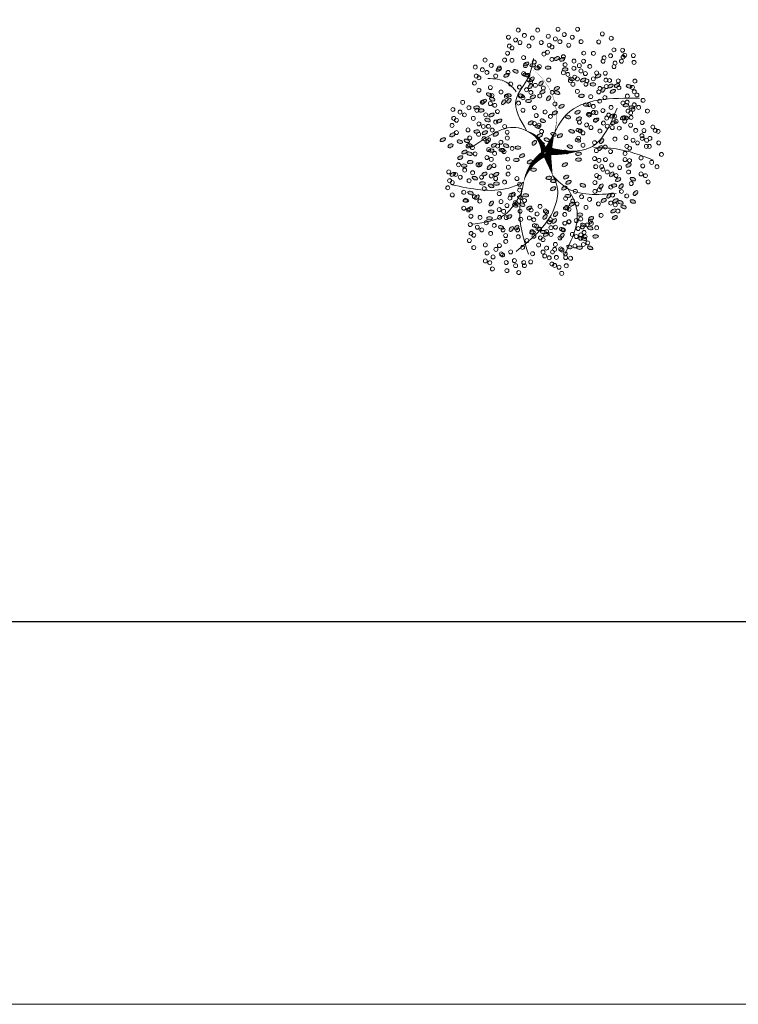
# Model space of a CAD drawing. Header units: millimetres. Extents: x 2197 to 2788, y 425 to 589.
# Tile 43 of 50: x 2710 to 2725, y 432 to 452. Entities that reach past the tile are written whole.
import ezdxf

# ---------------------------------------------------------------- set-up
doc = ezdxf.new("R2010")
doc.units = ezdxf.units.MM
doc.layers.add('01 - Vegetación', color=3, linetype='Continuous', lineweight=0)
doc.layers.add('P1-HACHURA', color=1, linetype='Continuous', lineweight=5)
doc.layers.add('Cotas', color=3, linetype='Continuous')

# ---------------------------------------------------------------- blocks, each defined once
blk = doc.blocks.new('17')
at = {"layer": '01 - Vegetación'}
for points in [[(4495.84, 1680.23, 1.33, 0.0221, 0.199177), (4489.97, 1684.48, 0.0221, 0.0221, 1.224983)], [(4496.02, 1680.23, 1.33, 0.0221, 0.286986), (4500.47, 1683.82, 0.0221, 0.0221, -1.494927)], [(4497.07, 1679.43, 0.133, 0.0221, 0.381476), (4512.91, 1682.47, 0.0221, 0.0221, -1.841687)], [(4496.02, 1679.76, 1.77, 0.0221, 0), (4491.39, 1678.53, 0.0221, 0.0221, 0)], [(4496.02, 1679.66, 1.77, 0.0221, 0), (4500.28, 1678.15, 0.0221, 0.0221, 0)], [(4496.4, 1679.85, 1.77, 0.0221, 0.074947), (4496.4, 1672.95, 0.0221, 0.0221, 0.762797)]]:
    blk.add_lwpolyline(points, format="xyseb", dxfattribs=at)
for points in [[(4490, 1684.47), (4488.83, 1687.51), (4489.5, 1699.09)], [(4487.73, 1684.98), (4483.44, 1688.25), (4481.42, 1694.81)], [(4497.83, 1680.19), (4501.11, 1685.48), (4497.33, 1694.81)], [(4508.5, 1685.98), (4510.45, 1688), (4511.21, 1691.78)], [(4500.47, 1683.82), (4506.92, 1685.99), (4511.46, 1683.47), (4515.25, 1682.46)], [(4490, 1684.47), (4482.94, 1685.23), (4475.36, 1683.47)], [(4491.39, 1678.53), (4489.02, 1677.58), (4485.46, 1677.92), (4475.87, 1685.99)], [(4491.39, 1678.53), (4489, 1675.9), (4487.73, 1665.57)], [(4496.57, 1678.43), (4497.07, 1670.86), (4505.15, 1665.32)], [(4497.07, 1679.43), (4503.89, 1675.65), (4507.17, 1660.78)], [(4488.74, 1675.4), (4484.7, 1673.64), (4475.11, 1676.16)], [(4497.07, 1670.11), (4496.82, 1665.57), (4494.55, 1658.01)]]:
    blk.add_spline(points, degree=3, dxfattribs=at)
blk = doc.blocks.new('16')
at = {"layer": '01 - Vegetación'}
h = blk.add_hatch(color=40, dxfattribs=at)
h.set_gradient(color1=(255, 191, 0), color2=(223, 255, 127), rotation=180, centered=1, tint=1, name='INVSPHERICAL')
edge = h.paths.add_edge_path()
edge.add_ellipse((4538.847, 1678.642), major_axis=(-0.0033, 0.0777), ratio=0.578492, start_angle=0, end_angle=360, ccw=False)
edge = h.paths.add_edge_path()
edge.add_ellipse((4538.961, 1678.487), major_axis=(-0.0349, 0.0695), ratio=0.578492, start_angle=0, end_angle=360, ccw=False)
edge = h.paths.add_edge_path()
edge.add_ellipse((4538.69, 1678.926), major_axis=(-0.0594, 0.0503), ratio=0.578492, start_angle=0, end_angle=360, ccw=False)
edge = h.paths.add_edge_path()
edge.add_ellipse((4538.676, 1678.266), major_axis=(-0.0033, 0.0777), ratio=0.578492, start_angle=0, end_angle=360, ccw=False)
edge = h.paths.add_edge_path()
edge.add_ellipse((4541.23, 1679.281), major_axis=(0.0274, 0.0728), ratio=0.578492, start_angle=0, end_angle=360, ccw=False)
edge = h.paths.add_edge_path()
edge.add_ellipse((4540.829, 1679.36), major_axis=(-0.0349, 0.0695), ratio=0.578492, start_angle=0, end_angle=360, ccw=False)
edge = h.paths.add_edge_path()
edge.add_ellipse((4541.174, 1679.607), major_axis=(-0.0349, 0.0695), ratio=0.578492, start_angle=0, end_angle=360, ccw=False)
edge = h.paths.add_edge_path()
edge.add_ellipse((4541.072, 1679.421), major_axis=(0.0274, 0.0728), ratio=0.578492, start_angle=0, end_angle=360, ccw=False)
edge = h.paths.add_edge_path()
edge.add_ellipse((4540.113, 1679.632), major_axis=(-0.0349, 0.0695), ratio=0.578492, start_angle=0, end_angle=360, ccw=False)
edge = h.paths.add_edge_path()
edge.add_ellipse((4540.279, 1679.843), major_axis=(-0.0349, 0.0695), ratio=0.578492, start_angle=0, end_angle=360, ccw=False)
edge = h.paths.add_edge_path()
edge.add_ellipse((4540.165, 1679.999), major_axis=(-0.0033, 0.0777), ratio=0.578492, start_angle=0, end_angle=360, ccw=False)
edge = h.paths.add_edge_path()
edge.add_ellipse((4540.499, 1679.956), major_axis=(-0.0033, 0.0777), ratio=0.578492, start_angle=0, end_angle=360, ccw=False)
edge = h.paths.add_edge_path()
edge.add_ellipse((4540.629, 1679.513), major_axis=(-0.0594, 0.0503), ratio=0.578492, start_angle=0, end_angle=360, ccw=False)
edge = h.paths.add_edge_path()
edge.add_ellipse((4540.551, 1680.278), major_axis=(0.0274, 0.0728), ratio=0.578492, start_angle=0, end_angle=360, ccw=False)
edge = h.paths.add_edge_path()
edge.add_ellipse((4539.201, 1679.744), major_axis=(-0.0033, 0.0777), ratio=0.578492, start_angle=0, end_angle=360, ccw=False)
edge = h.paths.add_edge_path()
edge.add_ellipse((4539.14, 1679.893), major_axis=(0.0274, 0.0728), ratio=0.578492, start_angle=0, end_angle=360, ccw=False)
edge = h.paths.add_edge_path()
edge.add_ellipse((4539.208, 1680.126), major_axis=(-0.0033, 0.0777), ratio=0.578492, start_angle=0, end_angle=360, ccw=False)
edge = h.paths.add_edge_path()
edge.add_ellipse((4538.979, 1680.681), major_axis=(-0.0594, 0.0503), ratio=0.578492, start_angle=0, end_angle=360, ccw=False)
edge = h.paths.add_edge_path()
edge.add_ellipse((4538.577, 1680.728), major_axis=(-0.0033, 0.0777), ratio=0.578492, start_angle=0, end_angle=360, ccw=False)
edge = h.paths.add_edge_path()
edge.add_ellipse((4538.926, 1680.033), major_axis=(0.0274, 0.0728), ratio=0.578492, start_angle=0, end_angle=360, ccw=False)
edge = h.paths.add_edge_path()
edge.add_ellipse((4538.95, 1679.842), major_axis=(0.0274, 0.0728), ratio=0.578492, start_angle=0, end_angle=360, ccw=False)
edge = h.paths.add_edge_path()
edge.add_ellipse((4538.621, 1680.191), major_axis=(-0.0349, 0.0695), ratio=0.578492, start_angle=0, end_angle=360, ccw=False)
edge = h.paths.add_edge_path()
edge.add_ellipse((4538.328, 1680.411), major_axis=(0.0274, 0.0728), ratio=0.578492, start_angle=0, end_angle=360, ccw=False)
edge = h.paths.add_edge_path()
edge.add_ellipse((4538.283, 1680.138), major_axis=(-0.0594, 0.0503), ratio=0.578492, start_angle=0, end_angle=360, ccw=False)
edge = h.paths.add_edge_path()
edge.add_ellipse((4538.32, 1679.993), major_axis=(-0.0594, 0.0503), ratio=0.578492, start_angle=0, end_angle=360, ccw=False)
edge = h.paths.add_edge_path()
edge.add_ellipse((4538.755, 1680.687), major_axis=(-0.0033, 0.0777), ratio=0.578492, start_angle=0, end_angle=360, ccw=False)
edge = h.paths.add_edge_path()
edge.add_ellipse((4538.834, 1681.261), major_axis=(-0.0349, 0.0695), ratio=0.578492, start_angle=0, end_angle=360, ccw=False)
edge = h.paths.add_edge_path()
edge.add_ellipse((4539.054, 1681.374), major_axis=(-0.0033, 0.0777), ratio=0.578492, start_angle=0, end_angle=360, ccw=False)
edge = h.paths.add_edge_path()
edge.add_ellipse((4539.147, 1681.076), major_axis=(-0.0594, 0.0503), ratio=0.578492, start_angle=0, end_angle=360, ccw=False)
edge = h.paths.add_edge_path()
edge.add_ellipse((4539.52, 1680.541), major_axis=(-0.0033, 0.0777), ratio=0.578492, start_angle=0, end_angle=360, ccw=False)
edge = h.paths.add_edge_path()
edge.add_ellipse((4539.459, 1680.689), major_axis=(0.0274, 0.0728), ratio=0.578492, start_angle=0, end_angle=360, ccw=False)
edge = h.paths.add_edge_path()
edge.add_ellipse((4539.527, 1680.923), major_axis=(-0.0033, 0.0777), ratio=0.578492, start_angle=0, end_angle=360, ccw=False)
edge = h.paths.add_edge_path()
edge.add_ellipse((4539.265, 1681.244), major_axis=(0.0274, 0.0728), ratio=0.578492, start_angle=0, end_angle=360, ccw=False)
edge = h.paths.add_edge_path()
edge.add_ellipse((4539.188, 1677.478), major_axis=(-0.0594, 0.0503), ratio=0.578492, start_angle=0, end_angle=360, ccw=False)
edge = h.paths.add_edge_path()
edge.add_ellipse((4539.473, 1678.19), major_axis=(0.0274, 0.0728), ratio=0.578492, start_angle=0, end_angle=360, ccw=False)
edge = h.paths.add_edge_path()
edge.add_ellipse((4540.696, 1678.325), major_axis=(0.0274, 0.0728), ratio=0.578492, start_angle=0, end_angle=360, ccw=False)
edge = h.paths.add_edge_path()
edge.add_ellipse((4540.33, 1678.305), major_axis=(-0.0033, 0.0777), ratio=0.578492, start_angle=0, end_angle=360, ccw=False)
edge = h.paths.add_edge_path()
edge.add_ellipse((4540.174, 1678.307), major_axis=(-0.0033, 0.0777), ratio=0.578492, start_angle=0, end_angle=360, ccw=False)
edge = h.paths.add_edge_path()
edge.add_ellipse((4540.488, 1677.717), major_axis=(-0.0594, 0.0503), ratio=0.578492, start_angle=0, end_angle=360, ccw=False)
edge = h.paths.add_edge_path()
edge.add_ellipse((4540.676, 1677.675), major_axis=(-0.0594, 0.0503), ratio=0.578492, start_angle=0, end_angle=360, ccw=False)
edge = h.paths.add_edge_path()
edge.add_ellipse((4539.469, 1677.341), major_axis=(-0.0033, 0.0777), ratio=0.578492, start_angle=0, end_angle=360, ccw=False)
edge = h.paths.add_edge_path()
edge.add_ellipse((4539.773, 1677.406), major_axis=(-0.0594, 0.0503), ratio=0.578492, start_angle=0, end_angle=360, ccw=False)
edge = h.paths.add_edge_path()
edge.add_ellipse((4539.631, 1677.23), major_axis=(-0.0349, 0.0695), ratio=0.578492, start_angle=0, end_angle=360, ccw=False)
edge = h.paths.add_edge_path()
edge.add_ellipse((4539.445, 1677.695), major_axis=(-0.0594, 0.0503), ratio=0.578492, start_angle=0, end_angle=360, ccw=False)
edge = h.paths.add_edge_path()
edge.add_ellipse((4542.676, 1679.136), major_axis=(-0.0033, 0.0777), ratio=0.578492, start_angle=0, end_angle=360, ccw=False)
edge = h.paths.add_edge_path()
edge.add_ellipse((4542.661, 1679.428), major_axis=(-0.0033, 0.0777), ratio=0.578492, start_angle=0, end_angle=360, ccw=False)
edge = h.paths.add_edge_path()
edge.add_ellipse((4542.742, 1679.554), major_axis=(-0.0033, 0.0777), ratio=0.578492, start_angle=0, end_angle=360, ccw=False)
edge = h.paths.add_edge_path()
edge.add_ellipse((4542.776, 1679.728), major_axis=(-0.0349, 0.0695), ratio=0.578492, start_angle=0, end_angle=360, ccw=False)
edge = h.paths.add_edge_path()
edge.add_ellipse((4542.477, 1679.745), major_axis=(0.0274, 0.0728), ratio=0.578492, start_angle=0, end_angle=360, ccw=False)
edge = h.paths.add_edge_path()
edge.add_ellipse((4542.578, 1680.02), major_axis=(0.0274, 0.0728), ratio=0.578492, start_angle=0, end_angle=360, ccw=False)
edge = h.paths.add_edge_path()
edge.add_ellipse((4542.466, 1680.268), major_axis=(-0.0349, 0.0695), ratio=0.578492, start_angle=0, end_angle=360, ccw=False)
edge = h.paths.add_edge_path()
edge.add_ellipse((4542.632, 1680.479), major_axis=(-0.0349, 0.0695), ratio=0.578492, start_angle=0, end_angle=360, ccw=False)
edge = h.paths.add_edge_path()
edge.add_ellipse((4542.359, 1679.577), major_axis=(-0.0594, 0.0503), ratio=0.578492, start_angle=0, end_angle=360, ccw=False)
edge = h.paths.add_edge_path()
edge.add_ellipse((4542.171, 1679.619), major_axis=(-0.0594, 0.0503), ratio=0.578492, start_angle=0, end_angle=360, ccw=False)
edge = h.paths.add_edge_path()
edge.add_ellipse((4542.246, 1679.328), major_axis=(-0.0594, 0.0503), ratio=0.578492, start_angle=0, end_angle=360, ccw=False)
edge = h.paths.add_edge_path()
edge.add_ellipse((4542.369, 1678.498), major_axis=(0.0274, 0.0728), ratio=0.578492, start_angle=0, end_angle=360, ccw=False)
edge = h.paths.add_edge_path()
edge.add_ellipse((4542.902, 1678.749), major_axis=(-0.0349, 0.0695), ratio=0.578492, start_angle=0, end_angle=360, ccw=False)
edge = h.paths.add_edge_path()
edge.add_ellipse((4542.925, 1678.897), major_axis=(-0.0349, 0.0695), ratio=0.578492, start_angle=0, end_angle=360, ccw=False)
edge = h.paths.add_edge_path()
edge.add_ellipse((4542.628, 1678.671), major_axis=(-0.0033, 0.0777), ratio=0.578492, start_angle=0, end_angle=360, ccw=False)
edge = h.paths.add_edge_path()
edge.add_ellipse((4542.11, 1678.896), major_axis=(-0.0349, 0.0695), ratio=0.578492, start_angle=0, end_angle=360, ccw=False)
edge = h.paths.add_edge_path()
edge.add_ellipse((4542.34, 1678.18), major_axis=(-0.0349, 0.0695), ratio=0.578492, start_angle=0, end_angle=360, ccw=False)
edge = h.paths.add_edge_path()
edge.add_ellipse((4538.137, 1679.191), major_axis=(-0.0349, 0.0695), ratio=0.578492, start_angle=0, end_angle=360, ccw=False)
edge = h.paths.add_edge_path()
edge.add_ellipse((4538.099, 1678.758), major_axis=(-0.0594, 0.0503), ratio=0.578492, start_angle=0, end_angle=360, ccw=False)
edge = h.paths.add_edge_path()
edge.add_ellipse((4537.796, 1678.552), major_axis=(0.0274, 0.0728), ratio=0.578492, start_angle=0, end_angle=360, ccw=False)
edge = h.paths.add_edge_path()
edge.add_ellipse((4537.776, 1678.277), major_axis=(-0.0033, 0.0777), ratio=0.578492, start_angle=0, end_angle=360, ccw=False)
edge = h.paths.add_edge_path()
edge.add_ellipse((4539.181, 1678.6), major_axis=(-0.0033, 0.0777), ratio=0.578492, start_angle=0, end_angle=360, ccw=False)
edge = h.paths.add_edge_path()
edge.add_ellipse((4538.502, 1678.968), major_axis=(-0.0594, 0.0503), ratio=0.578492, start_angle=0, end_angle=360, ccw=False)
edge = h.paths.add_edge_path()
edge.add_ellipse((4538.615, 1679.216), major_axis=(-0.0594, 0.0503), ratio=0.578492, start_angle=0, end_angle=360, ccw=False)
edge = h.paths.add_edge_path()
edge.add_ellipse((4538.188, 1679.557), major_axis=(-0.0033, 0.0777), ratio=0.578492, start_angle=0, end_angle=360, ccw=False)
edge = h.paths.add_edge_path()
edge.add_ellipse((4538.203, 1679.265), major_axis=(-0.0033, 0.0777), ratio=0.578492, start_angle=0, end_angle=360, ccw=False)
edge = h.paths.add_edge_path()
edge.add_ellipse((4538.285, 1679.391), major_axis=(-0.0033, 0.0777), ratio=0.578492, start_angle=0, end_angle=360, ccw=False)
edge = h.paths.add_edge_path()
edge.add_ellipse((4538.856, 1679.647), major_axis=(-0.0349, 0.0695), ratio=0.578492, start_angle=0, end_angle=360, ccw=False)
edge = h.paths.add_edge_path()
edge.add_ellipse((4538.272, 1678.751), major_axis=(0.0274, 0.0728), ratio=0.578492, start_angle=0, end_angle=360, ccw=False)
edge = h.paths.add_edge_path()
edge.add_ellipse((4540.863, 1678.985), major_axis=(0.0274, 0.0728), ratio=0.578492, start_angle=0, end_angle=360, ccw=False)
edge = h.paths.add_edge_path()
edge.add_ellipse((4540.823, 1678.811), major_axis=(-0.0349, 0.0695), ratio=0.578492, start_angle=0, end_angle=360, ccw=False)
edge = h.paths.add_edge_path()
edge.add_ellipse((4541.446, 1678.949), major_axis=(-0.0349, 0.0695), ratio=0.578492, start_angle=0, end_angle=360, ccw=False)
edge = h.paths.add_edge_path()
edge.add_ellipse((4540.434, 1680.393), major_axis=(-0.0033, 0.0777), ratio=0.578492, start_angle=0, end_angle=360, ccw=False)
edge = h.paths.add_edge_path()
edge.add_ellipse((4540.419, 1680.685), major_axis=(-0.0033, 0.0777), ratio=0.578492, start_angle=0, end_angle=360, ccw=False)
edge = h.paths.add_edge_path()
edge.add_ellipse((4539.773, 1680.547), major_axis=(-0.0349, 0.0695), ratio=0.578492, start_angle=0, end_angle=360, ccw=False)
edge = h.paths.add_edge_path()
edge.add_ellipse((4539.782, 1680.87), major_axis=(-0.0349, 0.0695), ratio=0.578492, start_angle=0, end_angle=360, ccw=False)
edge = h.paths.add_edge_path()
edge.add_ellipse((4539.668, 1681.126), major_axis=(0.0274, 0.0728), ratio=0.578492, start_angle=0, end_angle=360, ccw=False)
edge = h.paths.add_edge_path()
edge.add_ellipse((4540.336, 1681.276), major_axis=(0.0274, 0.0728), ratio=0.578492, start_angle=0, end_angle=360, ccw=False)
edge = h.paths.add_edge_path()
edge.add_ellipse((4540.381, 1681.413), major_axis=(-0.0349, 0.0695), ratio=0.578492, start_angle=0, end_angle=360, ccw=False)
edge = h.paths.add_edge_path()
edge.add_ellipse((4540.225, 1681.525), major_axis=(-0.0349, 0.0695), ratio=0.578492, start_angle=0, end_angle=360, ccw=False)
edge = h.paths.add_edge_path()
edge.add_ellipse((4540.009, 1681.424), major_axis=(-0.0033, 0.0777), ratio=0.578492, start_angle=0, end_angle=360, ccw=False)
edge = h.paths.add_edge_path()
edge.add_ellipse((4540.106, 1681.258), major_axis=(-0.0033, 0.0777), ratio=0.578492, start_angle=0, end_angle=360, ccw=False)
edge = h.paths.add_edge_path()
edge.add_ellipse((4540.036, 1680.989), major_axis=(-0.0594, 0.0503), ratio=0.578492, start_angle=0, end_angle=360, ccw=False)
edge = h.paths.add_edge_path()
edge.add_ellipse((4539.967, 1680.73), major_axis=(-0.0594, 0.0503), ratio=0.578492, start_angle=0, end_angle=360, ccw=False)
edge = h.paths.add_edge_path()
edge.add_ellipse((4541.92, 1680.217), major_axis=(-0.0033, 0.0777), ratio=0.578492, start_angle=0, end_angle=360, ccw=False)
edge = h.paths.add_edge_path()
edge.add_ellipse((4541.222, 1680.466), major_axis=(-0.0349, 0.0695), ratio=0.578492, start_angle=0, end_angle=360, ccw=False)
edge = h.paths.add_edge_path()
edge.add_ellipse((4541.387, 1680.676), major_axis=(-0.0349, 0.0695), ratio=0.578492, start_angle=0, end_angle=360, ccw=False)
edge = h.paths.add_edge_path()
edge.add_ellipse((4541.251, 1680.784), major_axis=(0.0274, 0.0728), ratio=0.578492, start_angle=0, end_angle=360, ccw=False)
edge = h.paths.add_edge_path()
edge.add_ellipse((4541.818, 1680.659), major_axis=(0.0274, 0.0728), ratio=0.578492, start_angle=0, end_angle=360, ccw=False)
edge = h.paths.add_edge_path()
edge.add_ellipse((4541.942, 1680.743), major_axis=(0.0274, 0.0728), ratio=0.578492, start_angle=0, end_angle=360, ccw=False)
edge = h.paths.add_edge_path()
edge.add_ellipse((4541.762, 1680.886), major_axis=(-0.0349, 0.0695), ratio=0.578492, start_angle=0, end_angle=360, ccw=False)
edge = h.paths.add_edge_path()
edge.add_ellipse((4541.592, 1681.082), major_axis=(-0.0033, 0.0777), ratio=0.578492, start_angle=0, end_angle=360, ccw=False)
edge = h.paths.add_edge_path()
edge.add_ellipse((4541.511, 1680.956), major_axis=(-0.0033, 0.0777), ratio=0.578492, start_angle=0, end_angle=360, ccw=False)
edge = h.paths.add_edge_path()
edge.add_ellipse((4541.775, 1680.201), major_axis=(-0.0594, 0.0503), ratio=0.578492, start_angle=0, end_angle=360, ccw=False)
edge = h.paths.add_edge_path()
edge.add_ellipse((4541.737, 1680.346), major_axis=(-0.0594, 0.0503), ratio=0.578492, start_angle=0, end_angle=360, ccw=False)
edge = h.paths.add_edge_path()
edge.add_ellipse((4541.843, 1679.118), major_axis=(-0.0594, 0.0503), ratio=0.578492, start_angle=0, end_angle=360, ccw=False)
edge = h.paths.add_edge_path()
edge.add_ellipse((4541.881, 1679.551), major_axis=(-0.0349, 0.0695), ratio=0.578492, start_angle=0, end_angle=360, ccw=False)
edge = h.paths.add_edge_path()
edge.add_ellipse((4542.015, 1679.29), major_axis=(-0.0349, 0.0695), ratio=0.578492, start_angle=0, end_angle=360, ccw=False)
edge = h.paths.add_edge_path()
edge.add_ellipse((4541.91, 1679.869), major_axis=(0.0274, 0.0728), ratio=0.578492, start_angle=0, end_angle=360, ccw=False)
edge = h.paths.add_edge_path()
edge.add_ellipse((4541.769, 1679.666), major_axis=(-0.0033, 0.0777), ratio=0.578492, start_angle=0, end_angle=360, ccw=False)
edge = h.paths.add_edge_path()
edge.add_ellipse((4539.676, 1679.115), major_axis=(-0.0033, 0.0777), ratio=0.578492, start_angle=0, end_angle=360, ccw=False)
edge = h.paths.add_edge_path()
edge.add_ellipse((4539.594, 1678.989), major_axis=(-0.0033, 0.0777), ratio=0.578492, start_angle=0, end_angle=360, ccw=False)
edge = h.paths.add_edge_path()
edge.add_ellipse((4539.898, 1679.531), major_axis=(-0.0033, 0.0777), ratio=0.578492, start_angle=0, end_angle=360, ccw=False)
edge = h.paths.add_edge_path()
edge.add_ellipse((4539.697, 1678.641), major_axis=(-0.0349, 0.0695), ratio=0.578492, start_angle=0, end_angle=360, ccw=False)
edge = h.paths.add_edge_path()
edge.add_ellipse((4539.398, 1678.691), major_axis=(-0.0349, 0.0695), ratio=0.578492, start_angle=0, end_angle=360, ccw=False)
edge = h.paths.add_edge_path()
edge.add_ellipse((4539.555, 1678.579), major_axis=(-0.0349, 0.0695), ratio=0.578492, start_angle=0, end_angle=360, ccw=False)
edge = h.paths.add_edge_path()
edge.add_ellipse((4540.714, 1679.167), major_axis=(0.0274, 0.0728), ratio=0.578492, start_angle=0, end_angle=360, ccw=False)
edge = h.paths.add_edge_path()
edge.add_ellipse((4540.549, 1681.79), major_axis=(-0.0349, 0.0695), ratio=0.578492, start_angle=0, end_angle=360, ccw=False)
edge = h.paths.add_edge_path()
edge.add_ellipse((4540.715, 1682.001), major_axis=(-0.0349, 0.0695), ratio=0.578492, start_angle=0, end_angle=360, ccw=False)
edge = h.paths.add_edge_path()
edge.add_ellipse((4540.848, 1681.741), major_axis=(-0.0349, 0.0695), ratio=0.578492, start_angle=0, end_angle=360, ccw=False)
edge = h.paths.add_edge_path()
edge.add_ellipse((4540.661, 1681.542), major_axis=(0.0274, 0.0728), ratio=0.578492, start_angle=0, end_angle=360, ccw=False)
edge = h.paths.add_edge_path()
edge.add_ellipse((4540.684, 1681.351), major_axis=(0.0274, 0.0728), ratio=0.578492, start_angle=0, end_angle=360, ccw=False)
edge = h.paths.add_edge_path()
edge.add_ellipse((4540.56, 1681.267), major_axis=(0.0274, 0.0728), ratio=0.578492, start_angle=0, end_angle=360, ccw=False)
edge = h.paths.add_edge_path()
edge.add_ellipse((4540.528, 1678.539), major_axis=(0.0274, 0.0728), ratio=0.578492, start_angle=0, end_angle=360, ccw=False)
edge = h.paths.add_edge_path()
edge.add_ellipse((4540.38, 1678.647), major_axis=(0.0274, 0.0728), ratio=0.578492, start_angle=0, end_angle=360, ccw=False)
edge = h.paths.add_edge_path()
edge.add_ellipse((4540.034, 1678.678), major_axis=(-0.0349, 0.0695), ratio=0.578492, start_angle=0, end_angle=360, ccw=False)
edge = h.paths.add_edge_path()
edge.add_ellipse((4540.944, 1678.493), major_axis=(0.0274, 0.0728), ratio=0.578492, start_angle=0, end_angle=360, ccw=False)
edge = h.paths.add_edge_path()
edge.add_ellipse((4541.625, 1678.77), major_axis=(-0.0349, 0.0695), ratio=0.578492, start_angle=0, end_angle=360, ccw=False)
edge = h.paths.add_edge_path()
edge.add_ellipse((4541.994, 1678.887), major_axis=(0.0274, 0.0728), ratio=0.578492, start_angle=0, end_angle=360, ccw=False)
edge = h.paths.add_edge_path()
edge.add_ellipse((4541.336, 1678.598), major_axis=(0.0274, 0.0728), ratio=0.578492, start_angle=0, end_angle=360, ccw=False)
edge = h.paths.add_edge_path()
edge.add_ellipse((4539.381, 1678.993), major_axis=(-0.0349, 0.0695), ratio=0.578492, start_angle=0, end_angle=360, ccw=False)
edge = h.paths.add_edge_path()
edge.add_ellipse((4540.938, 1681.079), major_axis=(-0.0033, 0.0777), ratio=0.578492, start_angle=0, end_angle=360, ccw=False)
edge = h.paths.add_edge_path()
edge.add_ellipse((4540.699, 1680.759), major_axis=(-0.0594, 0.0503), ratio=0.578492, start_angle=0, end_angle=360, ccw=False)
edge = h.paths.add_edge_path()
edge.add_ellipse((4540.908, 1680.857), major_axis=(-0.0349, 0.0695), ratio=0.578492, start_angle=0, end_angle=360, ccw=False)
edge = h.paths.add_edge_path()
edge.add_ellipse((4540.863, 1680.561), major_axis=(-0.0349, 0.0695), ratio=0.578492, start_angle=0, end_angle=360, ccw=False)
edge = h.paths.add_edge_path()
edge.add_ellipse((4540.564, 1680.61), major_axis=(-0.0349, 0.0695), ratio=0.578492, start_angle=0, end_angle=360, ccw=False)
edge = h.paths.add_edge_path()
edge.add_ellipse((4539.771, 1681.729), major_axis=(-0.0349, 0.0695), ratio=0.578492, start_angle=0, end_angle=360, ccw=False)
edge = h.paths.add_edge_path()
edge.add_ellipse((4540.968, 1678.302), major_axis=(0.0274, 0.0728), ratio=0.578492, start_angle=0, end_angle=360, ccw=False)
edge = h.paths.add_edge_path()
edge.add_ellipse((4541.908, 1678.227), major_axis=(-0.0033, 0.0777), ratio=0.578492, start_angle=0, end_angle=360, ccw=False)
edge = h.paths.add_edge_path()
edge.add_ellipse((4541.283, 1678.297), major_axis=(-0.0349, 0.0695), ratio=0.578492, start_angle=0, end_angle=360, ccw=False)
edge = h.paths.add_edge_path()
edge.add_ellipse((4541.463, 1678.333), major_axis=(-0.0349, 0.0695), ratio=0.578492, start_angle=0, end_angle=360, ccw=False)
edge = h.paths.add_edge_path()
edge.add_ellipse((4538.021, 1678.159), major_axis=(0.0274, 0.0728), ratio=0.578492, start_angle=0, end_angle=360, ccw=False)
edge = h.paths.add_edge_path()
edge.add_ellipse((4537.772, 1677.992), major_axis=(0.0274, 0.0728), ratio=0.578492, start_angle=0, end_angle=360, ccw=False)
edge = h.paths.add_edge_path()
edge.add_ellipse((4538.082, 1677.841), major_axis=(-0.0033, 0.0777), ratio=0.578492, start_angle=0, end_angle=360, ccw=False)
edge = h.paths.add_edge_path()
edge.add_ellipse((4538.572, 1677.966), major_axis=(-0.0349, 0.0695), ratio=0.578492, start_angle=0, end_angle=360, ccw=False)
edge = h.paths.add_edge_path()
edge.add_ellipse((4538.311, 1677.99), major_axis=(0.0274, 0.0728), ratio=0.578492, start_angle=0, end_angle=360, ccw=False)
edge = h.paths.add_edge_path()
edge.add_ellipse((4538.394, 1678.174), major_axis=(0.0274, 0.0728), ratio=0.578492, start_angle=0, end_angle=360, ccw=False)
edge = h.paths.add_edge_path()
edge.add_ellipse((4538.776, 1677.355), major_axis=(-0.0349, 0.0695), ratio=0.578492, start_angle=0, end_angle=360, ccw=False)
edge = h.paths.add_edge_path()
edge.add_ellipse((4538.597, 1677.319), major_axis=(-0.0349, 0.0695), ratio=0.578492, start_angle=0, end_angle=360, ccw=False)
edge = h.paths.add_edge_path()
edge.add_ellipse((4539.063, 1677.621), major_axis=(-0.0349, 0.0695), ratio=0.578492, start_angle=0, end_angle=360, ccw=False)
edge = h.paths.add_edge_path()
edge.add_ellipse((4539.033, 1676.828), major_axis=(0.0274, 0.0728), ratio=0.578492, start_angle=0, end_angle=360, ccw=False)
edge = h.paths.add_edge_path()
edge.add_ellipse((4539.009, 1677.162), major_axis=(0.0274, 0.0728), ratio=0.578492, start_angle=0, end_angle=360, ccw=False)
edge = h.paths.add_edge_path()
edge.add_ellipse((4538.885, 1677.078), major_axis=(0.0274, 0.0728), ratio=0.578492, start_angle=0, end_angle=360, ccw=False)
edge = h.paths.add_edge_path()
edge.add_ellipse((4539.054, 1677.298), major_axis=(-0.0349, 0.0695), ratio=0.578492, start_angle=0, end_angle=360, ccw=False)
edge = h.paths.add_edge_path()
edge.add_ellipse((4542.221, 1677.913), major_axis=(-0.0033, 0.0777), ratio=0.578492, start_angle=0, end_angle=360, ccw=False)
edge = h.paths.add_edge_path()
edge.add_ellipse((4542.451, 1677.771), major_axis=(-0.0349, 0.0695), ratio=0.578492, start_angle=0, end_angle=360, ccw=False)
edge = h.paths.add_edge_path()
edge.add_ellipse((4541.18, 1677.355), major_axis=(-0.0349, 0.0695), ratio=0.578492, start_angle=0, end_angle=360, ccw=False)
edge = h.paths.add_edge_path()
edge.add_ellipse((4541.671, 1678.102), major_axis=(-0.0033, 0.0777), ratio=0.578492, start_angle=0, end_angle=360, ccw=False)
edge = h.paths.add_edge_path()
edge.add_ellipse((4541.411, 1678.017), major_axis=(-0.0033, 0.0777), ratio=0.578492, start_angle=0, end_angle=360, ccw=False)
edge = h.paths.add_edge_path()
edge.add_ellipse((4542.075, 1677.637), major_axis=(-0.0594, 0.0503), ratio=0.578492, start_angle=0, end_angle=360, ccw=False)
edge = h.paths.add_edge_path()
edge.add_ellipse((4541.252, 1677.826), major_axis=(-0.0349, 0.0695), ratio=0.578492, start_angle=0, end_angle=360, ccw=False)
edge = h.paths.add_edge_path()
edge.add_ellipse((4541.596, 1676.853), major_axis=(-0.0033, 0.0777), ratio=0.578492, start_angle=0, end_angle=360, ccw=False)
edge = h.paths.add_edge_path()
edge.add_ellipse((4541.655, 1677.018), major_axis=(-0.0033, 0.0777), ratio=0.578492, start_angle=0, end_angle=360, ccw=False)
edge = h.paths.add_edge_path()
edge.add_ellipse((4542.033, 1677.371), major_axis=(-0.0349, 0.0695), ratio=0.578492, start_angle=0, end_angle=360, ccw=False)
edge = h.paths.add_edge_path()
edge.add_ellipse((4542.19, 1677.259), major_axis=(-0.0349, 0.0695), ratio=0.578492, start_angle=0, end_angle=360, ccw=False)
edge = h.paths.add_edge_path()
edge.add_ellipse((4542.168, 1676.931), major_axis=(0.0274, 0.0728), ratio=0.578492, start_angle=0, end_angle=360, ccw=False)
edge = h.paths.add_edge_path()
edge.add_ellipse((4542.176, 1677.433), major_axis=(-0.0349, 0.0695), ratio=0.578492, start_angle=0, end_angle=360, ccw=False)
edge = h.paths.add_edge_path()
edge.add_ellipse((4541.313, 1677.094), major_axis=(-0.0349, 0.0695), ratio=0.578492, start_angle=0, end_angle=360, ccw=False)
edge = h.paths.add_edge_path()
edge.add_ellipse((4541.359, 1677.391), major_axis=(-0.0349, 0.0695), ratio=0.578492, start_angle=0, end_angle=360, ccw=False)
edge = h.paths.add_edge_path()
edge.add_ellipse((4540.019, 1676.943), major_axis=(-0.0349, 0.0695), ratio=0.578492, start_angle=0, end_angle=360, ccw=False)
edge = h.paths.add_edge_path()
edge.add_ellipse((4539.641, 1676.826), major_axis=(0.0274, 0.0728), ratio=0.578492, start_angle=0, end_angle=360, ccw=False)
edge = h.paths.add_edge_path()
edge.add_ellipse((4539.262, 1676.754), major_axis=(-0.0594, 0.0503), ratio=0.578492, start_angle=0, end_angle=360, ccw=False)
edge = h.paths.add_edge_path()
edge.add_ellipse((4539.45, 1677.146), major_axis=(-0.0594, 0.0503), ratio=0.578492, start_angle=0, end_angle=360, ccw=False)
at = {"layer": '01 - Vegetación', "extrusion": (0, 0, -1)}
for centre, major_axis in [((4540.715, 1682.001), (-0.0349, 0.0695)), ((4539.771, 1681.729), (-0.0349, 0.0695)), ((4540.549, 1681.79), (-0.0349, 0.0695)), ((4540.848, 1681.741), (-0.0349, 0.0695)), ((4540.009, 1681.424), (-0.0033, 0.0777)), ((4540.225, 1681.525), (-0.0349, 0.0695)), ((4540.381, 1681.413), (-0.0349, 0.0695)), ((4538.834, 1681.261), (-0.0349, 0.0695)), ((4539.054, 1681.374), (-0.0033, 0.0777)), ((4540.106, 1681.258), (-0.0033, 0.0777)), ((4539.527, 1680.923), (-0.0033, 0.0777)), ((4539.782, 1680.87), (-0.0349, 0.0695)), ((4540.908, 1680.857), (-0.0349, 0.0695)), ((4540.938, 1681.079), (-0.0033, 0.0777)), ((4541.511, 1680.956), (-0.0033, 0.0777)), ((4541.592, 1681.082), (-0.0033, 0.0777)), ((4541.762, 1680.886), (-0.0349, 0.0695)), ((4538.577, 1680.728), (-0.0033, 0.0777)), ((4538.755, 1680.687), (-0.0033, 0.0777)), ((4540.419, 1680.685), (-0.0033, 0.0777)), ((4540.564, 1680.61), (-0.0349, 0.0695)), ((4541.387, 1680.676), (-0.0349, 0.0695)), ((4539.52, 1680.541), (-0.0033, 0.0777)), ((4539.773, 1680.547), (-0.0349, 0.0695)), ((4540.434, 1680.393), (-0.0033, 0.0777)), ((4540.863, 1680.561), (-0.0349, 0.0695)), ((4541.222, 1680.466), (-0.0349, 0.0695)), ((4542.632, 1680.479), (-0.0349, 0.0695)), ((4538.621, 1680.191), (-0.0349, 0.0695)), ((4539.208, 1680.126), (-0.0033, 0.0777)), ((4541.92, 1680.217), (-0.0033, 0.0777)), ((4542.466, 1680.268), (-0.0349, 0.0695)), ((4540.165, 1679.999), (-0.0033, 0.0777)), ((4540.279, 1679.843), (-0.0349, 0.0695)), ((4540.499, 1679.956), (-0.0033, 0.0777)), ((4538.188, 1679.557), (-0.0033, 0.0777)), ((4538.856, 1679.647), (-0.0349, 0.0695)), ((4539.201, 1679.744), (-0.0033, 0.0777)), ((4539.898, 1679.531), (-0.0033, 0.0777)), ((4540.113, 1679.632), (-0.0349, 0.0695)), ((4541.174, 1679.607), (-0.0349, 0.0695)), ((4541.769, 1679.666), (-0.0033, 0.0777)), ((4541.881, 1679.551), (-0.0349, 0.0695)), ((4542.742, 1679.554), (-0.0033, 0.0777)), ((4542.776, 1679.728), (-0.0349, 0.0695)), ((4538.203, 1679.265), (-0.0033, 0.0777)), ((4538.285, 1679.391), (-0.0033, 0.0777)), ((4540.829, 1679.36), (-0.0349, 0.0695)), ((4542.015, 1679.29), (-0.0349, 0.0695)), ((4542.661, 1679.428), (-0.0033, 0.0777)), ((4538.137, 1679.191), (-0.0349, 0.0695)), ((4539.381, 1678.993), (-0.0349, 0.0695)), ((4539.594, 1678.989), (-0.0033, 0.0777)), ((4539.676, 1679.115), (-0.0033, 0.0777)), ((4542.676, 1679.136), (-0.0033, 0.0777)), ((4540.823, 1678.811), (-0.0349, 0.0695)), ((4541.446, 1678.949), (-0.0349, 0.0695)), ((4541.625, 1678.77), (-0.0349, 0.0695)), ((4542.11, 1678.896), (-0.0349, 0.0695)), ((4542.902, 1678.749), (-0.0349, 0.0695)), ((4542.925, 1678.897), (-0.0349, 0.0695)), ((4538.847, 1678.642), (-0.0033, 0.0777)), ((4538.961, 1678.487), (-0.0349, 0.0695)), ((4539.181, 1678.6), (-0.0033, 0.0777)), ((4539.398, 1678.691), (-0.0349, 0.0695)), ((4539.555, 1678.579), (-0.0349, 0.0695)), ((4539.697, 1678.641), (-0.0349, 0.0695)), ((4540.034, 1678.678), (-0.0349, 0.0695)), ((4542.628, 1678.671), (-0.0033, 0.0777)), ((4537.776, 1678.277), (-0.0033, 0.0777)), ((4538.676, 1678.266), (-0.0033, 0.0777)), ((4540.174, 1678.307), (-0.0033, 0.0777)), ((4540.33, 1678.305), (-0.0033, 0.0777)), ((4541.283, 1678.297), (-0.0349, 0.0695)), ((4541.463, 1678.333), (-0.0349, 0.0695)), ((4541.908, 1678.227), (-0.0033, 0.0777)), ((4542.34, 1678.18), (-0.0349, 0.0695)), ((4538.572, 1677.966), (-0.0349, 0.0695)), ((4541.411, 1678.017), (-0.0033, 0.0777)), ((4541.671, 1678.102), (-0.0033, 0.0777)), ((4542.221, 1677.913), (-0.0033, 0.0777)), ((4538.082, 1677.841), (-0.0033, 0.0777)), ((4541.252, 1677.826), (-0.0349, 0.0695)), ((4542.451, 1677.771), (-0.0349, 0.0695)), ((4539.063, 1677.621), (-0.0349, 0.0695)), ((4541.359, 1677.391), (-0.0349, 0.0695)), ((4542.033, 1677.371), (-0.0349, 0.0695)), ((4542.176, 1677.433), (-0.0349, 0.0695)), ((4538.597, 1677.319), (-0.0349, 0.0695)), ((4538.776, 1677.355), (-0.0349, 0.0695)), ((4539.054, 1677.298), (-0.0349, 0.0695)), ((4539.469, 1677.341), (-0.0033, 0.0777)), ((4539.631, 1677.23), (-0.0349, 0.0695)), ((4541.18, 1677.355), (-0.0349, 0.0695)), ((4541.313, 1677.094), (-0.0349, 0.0695)), ((4542.19, 1677.259), (-0.0349, 0.0695)), ((4540.019, 1676.943), (-0.0349, 0.0695)), ((4541.596, 1676.853), (-0.0033, 0.0777)), ((4541.655, 1677.018), (-0.0033, 0.0777))]:
    blk.add_ellipse(centre, major_axis=major_axis, ratio=0.578492, start_param=3.141593, end_param=9.424778, dxfattribs=at)
for centre, major_axis in [((4540.661, 1681.542), (0.0274, 0.0728)), ((4539.265, 1681.244), (0.0274, 0.0728)), ((4539.668, 1681.126), (0.0274, 0.0728)), ((4540.336, 1681.276), (0.0274, 0.0728)), ((4540.56, 1681.267), (0.0274, 0.0728)), ((4540.684, 1681.351), (0.0274, 0.0728)), ((4539.147, 1681.076), (-0.0594, 0.0503)), ((4540.036, 1680.989), (-0.0594, 0.0503)), ((4538.979, 1680.681), (-0.0594, 0.0503)), ((4539.459, 1680.689), (0.0274, 0.0728)), ((4539.967, 1680.73), (-0.0594, 0.0503)), ((4540.699, 1680.759), (-0.0594, 0.0503)), ((4541.251, 1680.784), (0.0274, 0.0728)), ((4541.818, 1680.659), (0.0274, 0.0728)), ((4541.942, 1680.743), (0.0274, 0.0728)), ((4538.328, 1680.411), (0.0274, 0.0728)), ((4541.737, 1680.346), (-0.0594, 0.0503)), ((4538.283, 1680.138), (-0.0594, 0.0503)), ((4540.551, 1680.278), (0.0274, 0.0728)), ((4541.775, 1680.201), (-0.0594, 0.0503)), ((4538.32, 1679.993), (-0.0594, 0.0503)), ((4538.926, 1680.033), (0.0274, 0.0728)), ((4538.95, 1679.842), (0.0274, 0.0728)), ((4539.14, 1679.893), (0.0274, 0.0728)), ((4541.91, 1679.869), (0.0274, 0.0728)), ((4542.578, 1680.02), (0.0274, 0.0728)), ((4542.171, 1679.619), (-0.0594, 0.0503)), ((4542.359, 1679.577), (-0.0594, 0.0503)), ((4542.477, 1679.745), (0.0274, 0.0728)), ((4540.629, 1679.513), (-0.0594, 0.0503)), ((4541.072, 1679.421), (0.0274, 0.0728)), ((4541.23, 1679.281), (0.0274, 0.0728)), ((4542.246, 1679.328), (-0.0594, 0.0503)), ((4538.615, 1679.216), (-0.0594, 0.0503)), ((4540.714, 1679.167), (0.0274, 0.0728)), ((4540.863, 1678.985), (0.0274, 0.0728)), ((4541.843, 1679.118), (-0.0594, 0.0503)), ((4538.099, 1678.758), (-0.0594, 0.0503)), ((4538.272, 1678.751), (0.0274, 0.0728)), ((4538.502, 1678.968), (-0.0594, 0.0503)), ((4538.69, 1678.926), (-0.0594, 0.0503)), ((4541.994, 1678.887), (0.0274, 0.0728)), ((4537.796, 1678.552), (0.0274, 0.0728)), ((4540.38, 1678.647), (0.0274, 0.0728)), ((4540.528, 1678.539), (0.0274, 0.0728)), ((4540.944, 1678.493), (0.0274, 0.0728)), ((4541.336, 1678.598), (0.0274, 0.0728)), ((4542.369, 1678.498), (0.0274, 0.0728)), ((4538.394, 1678.174), (0.0274, 0.0728)), ((4539.473, 1678.19), (0.0274, 0.0728)), ((4540.696, 1678.325), (0.0274, 0.0728)), ((4540.968, 1678.302), (0.0274, 0.0728)), ((4537.772, 1677.992), (0.0274, 0.0728)), ((4538.021, 1678.159), (0.0274, 0.0728)), ((4538.311, 1677.99), (0.0274, 0.0728)), ((4539.445, 1677.695), (-0.0594, 0.0503)), ((4540.488, 1677.717), (-0.0594, 0.0503)), ((4540.676, 1677.675), (-0.0594, 0.0503)), ((4542.075, 1677.637), (-0.0594, 0.0503)), ((4539.188, 1677.478), (-0.0594, 0.0503)), ((4539.773, 1677.406), (-0.0594, 0.0503)), ((4539.009, 1677.162), (0.0274, 0.0728)), ((4539.45, 1677.146), (-0.0594, 0.0503)), ((4538.885, 1677.078), (0.0274, 0.0728)), ((4539.033, 1676.828), (0.0274, 0.0728)), ((4539.641, 1676.826), (0.0274, 0.0728)), ((4542.168, 1676.931), (0.0274, 0.0728)), ((4539.262, 1676.754), (-0.0594, 0.0503))]:
    blk.add_ellipse(centre, major_axis=major_axis, ratio=0.578492, dxfattribs=at)
blk = doc.blocks.new('18')
at = {"color": 60}
for centre in [(4487.42, 1699.03), (4488.87, 1699.94), (4489.95, 1699.03), (4490.32, 1699.58), (4491.59, 1698.31), (4492.13, 1699.76), (4500.15, 1698.17), (4501.6, 1699.08), (4502.68, 1698.17), (4503.05, 1698.72), (4504.86, 1698.9), (4484.7, 1696.68), (4486.33, 1696.32), (4487.96, 1696.68), (4491.04, 1697.4), (4492.49, 1696.5), (4493.58, 1697.76), (4503.77, 1696.54), (4504.32, 1697.45), (4506.31, 1696.91), (4476.66, 1694.63), (4478.11, 1695.54), (4479.2, 1694.63), (4479.56, 1695.18), (4481.37, 1695.36), (4483.07, 1695.23), (4484.34, 1695.77), (4487.06, 1694.51), (4490.32, 1695.59), (4491.95, 1694.87), (4495.8, 1694.37), (4497.07, 1694.91), (4497.43, 1695.82), (4499.06, 1695.46), (4500.69, 1695.82), (4503.05, 1694.73), (4505.22, 1695.64), (4473.94, 1692.28), (4477.21, 1692.28), (4480.29, 1693), (4480.83, 1693.91), (4481.74, 1692.1), (4482.82, 1693.36), (4486.15, 1693.42), (4488.69, 1692.51), (4491.04, 1693.06), (4493.58, 1693.78), (4498.88, 1692.56), (4499.79, 1693.65), (4501.39, 1692.69), (4501.93, 1693.6), (4503.77, 1692.2), (4504.68, 1694.01), (4506.31, 1692.92), (4472.31, 1690.83), (4473.58, 1691.37), (4474.77, 1690.7), (4475.57, 1691.92), (4476.3, 1690.11), (4479.56, 1691.19), (4481.19, 1690.47), (4490.76, 1690.17), (4491.3, 1691.07), (4493.41, 1690.52), (4494.68, 1691.06), (4495.05, 1691.97), (4495.88, 1690.38), (4496.68, 1691.6), (4498.31, 1691.97), (4500.66, 1690.88), (4501.42, 1691.65), (4502.29, 1690.16), (4475.16, 1688.77), (4475.39, 1689.02), (4477.08, 1689.41), (4477.93, 1688.11), (4479.13, 1688.13), (4480.29, 1688.66), (4482.82, 1689.38), (4484.06, 1688.54), (4484.42, 1689.44), (4486.05, 1689.08), (4487.68, 1689.44), (4490.04, 1688.36), (4496.26, 1688.46), (4496.5, 1688.71), (4497.4, 1689.79), (4498.18, 1689.1), (4501.39, 1688.34), (4471.96, 1687.88), (4472.98, 1686.09), (4473.62, 1688.01), (4474.01, 1686.34), (4475.8, 1687.11), (4482.79, 1688), (4485.25, 1687.86), (4485.87, 1686.18), (4486.77, 1687.27), (4487.55, 1686.58), (4491.67, 1687.63), (4493.06, 1687.57), (4494.72, 1687.69), (4496.9, 1686.8), (4499.03, 1687.8), (4500.23, 1687.82), (4471.57, 1685.45), (4472.98, 1684.29), (4473.62, 1684.42), (4476.7, 1684.68), (4478.87, 1685.57), (4480.28, 1685.7), (4482.43, 1685.04), (4484.1, 1685.17), (4485.63, 1685.94), (4486.27, 1684.27), (4488.4, 1685.28), (4489.6, 1685.3), (4490.76, 1685.82), (4473.75, 1683.01), (4475.42, 1682.63), (4478.11, 1683.78), (4479, 1682.37), (4479.9, 1682.75), (4481.18, 1682.24), (4482.35, 1682.38), (4482.71, 1683.28), (4484.34, 1682.92), (4474.95, 1680.14), (4481.08, 1681.83), (4483.54, 1681.7), (4484.16, 1680.02), (4485.07, 1681.11), (4473.32, 1678.69), (4474.59, 1679.23), (4475.78, 1678.56), (4476.58, 1679.78), (4480.73, 1678.88), (4482.39, 1679.01), (4483.93, 1679.78), (4476.17, 1676.64), (4476.4, 1676.88), (4477.31, 1677.97), (4481.65, 1676.05), (4472.96, 1675.74), (4474.63, 1675.87), (4477.3, 1672.25), (4478.56, 1672.79), (4478.93, 1673.7), (4479.76, 1672.11), (4480.56, 1673.33), (4482.19, 1673.7), (4481.28, 1671.52), (4482.06, 1670.83)]:
    blk.add_circle(centre, 0.405, dxfattribs=at)
at = {"color": 62}
for centre in [(4510.24, 1694.51), (4511.69, 1694.15), (4513.51, 1694.33), (4508.79, 1693.6), (4511.33, 1693.6), (4512.96, 1692.88), (4514.96, 1692.34), (4505.71, 1690.35), (4506.08, 1691.25), (4507.71, 1690.89), (4509.34, 1691.25), (4511.69, 1690.16), (4512.42, 1691.97), (4513.87, 1691.07), (4504.45, 1689.8), (4508.43, 1689.08), (4513.33, 1689.44), (4514.96, 1688.35), (4507.53, 1687.99), (4510.06, 1687.09), (4512.42, 1687.63), (4475.75, 1680.49), (4477.2, 1681.39), (4478.29, 1680.49), (4478.65, 1681.03), (4480.46, 1681.21), (4473.03, 1678.13), (4476.29, 1678.13), (4479.37, 1678.86), (4479.92, 1679.76), (4481.91, 1679.22), (4471.4, 1676.68), (4472.67, 1677.23), (4474.66, 1677.77), (4478.65, 1677.04), (4480.28, 1676.32), (4480.82, 1677.95), (4483.43, 1676.06), (4474.48, 1674.87), (4475.39, 1675.96), (4477.02, 1673.97), (4479.37, 1674.51), (4481.91, 1675.23), (4481.98, 1675.16), (4484.51, 1675.16), (4484.88, 1675.7), (4486.15, 1674.43), (4486.69, 1675.88), (4479.26, 1672.8), (4480.89, 1672.44), (4482.52, 1672.8), (4485.6, 1673.53), (4487.05, 1672.62), (4488.14, 1673.89), (4477.63, 1671.36), (4478.9, 1671.9), (4481.61, 1670.63), (4484.88, 1671.72), (4486.51, 1670.99), (4480.71, 1669.54), (4483.25, 1668.64), (4485.6, 1669.18), (4488.14, 1669.91)]:
    blk.add_circle(centre, 0.405, dxfattribs=at)
at = {"color": 64}
for centre in [(4514.9, 1686.83), (4516.35, 1687.74), (4517.44, 1686.83), (4517.8, 1687.37), (4519.07, 1686.11), (4519.61, 1687.56), (4512.18, 1684.48), (4513.81, 1684.11), (4515.45, 1684.48), (4518.53, 1685.2), (4519.98, 1684.3), (4521.06, 1685.56), (4510.55, 1683.03), (4511.82, 1683.57), (4514.54, 1682.3), (4517.8, 1683.39), (4519.43, 1682.67), (4513.63, 1681.22), (4516.17, 1680.31), (4518.53, 1680.86), (4521.06, 1681.58), (4488.48, 1669), (4489.93, 1669.91), (4491.01, 1669), (4491.38, 1669.55), (4492.65, 1668.28), (4493.19, 1669.73), (4485.76, 1666.65), (4487.39, 1666.29), (4489.02, 1666.65), (4492.1, 1667.37), (4493.55, 1666.47), (4494.64, 1667.74), (4484.13, 1665.2), (4485.4, 1665.74), (4488.12, 1664.48), (4491.38, 1665.56), (4493.01, 1664.84), (4487.21, 1663.39), (4489.75, 1662.48), (4492.1, 1663.03), (4494.43, 1662.83), (4494.64, 1663.75), (4495.88, 1663.74), (4496.96, 1662.83), (4497.33, 1663.38), (4498.59, 1662.11), (4499.14, 1663.56), (4491.71, 1660.48), (4493.34, 1660.12), (4494.97, 1660.48), (4498.05, 1661.2), (4499.5, 1660.3), (4500.59, 1661.57), (4490.08, 1659.03), (4491.35, 1659.57), (4494.06, 1658.31), (4497.33, 1659.39), (4498.96, 1658.67), (4493.16, 1657.22), (4495.69, 1656.31), (4498.05, 1656.86), (4500.59, 1657.58)]:
    blk.add_circle(centre, 0.405, dxfattribs=at)
at = {"color": 66}
for centre in [(4504.72, 1684.6), (4506.17, 1685.5), (4507.25, 1684.6), (4507.62, 1685.14), (4509.43, 1685.32), (4502, 1682.24), (4505.26, 1682.24), (4508.34, 1682.97), (4508.89, 1683.87), (4509.79, 1682.06), (4510.88, 1683.33), (4500.37, 1680.79), (4501.64, 1681.34), (4503.63, 1681.88), (4504.36, 1680.07), (4507.62, 1681.15), (4509.25, 1680.43), (4503.45, 1678.98), (4505.99, 1678.08), (4508.34, 1678.62), (4510.88, 1679.34), (4515.09, 1678.69), (4516.54, 1679.6), (4517.63, 1678.69), (4517.99, 1679.24), (4519.8, 1679.42), (4512.37, 1676.34), (4514, 1675.98), (4515.63, 1676.34), (4518.71, 1677.06), (4519.26, 1677.97), (4520.16, 1676.16), (4521.25, 1677.43), (4510.74, 1674.89), (4512.01, 1675.43), (4514.73, 1674.17), (4517.99, 1675.25), (4519.62, 1674.53), (4497.55, 1672.33), (4499, 1673.23), (4500.09, 1672.33), (4500.45, 1672.87), (4502.26, 1673.05), (4513.82, 1673.08), (4516.36, 1672.17), (4518.71, 1672.72), (4521.25, 1673.44), (4494.83, 1669.97), (4498.09, 1669.97), (4501.17, 1670.7), (4501.72, 1671.6), (4503.71, 1671.06), (4493.2, 1668.52), (4494.47, 1669.07), (4496.46, 1669.61), (4500.45, 1668.89), (4502.08, 1668.16), (4502.62, 1669.79), (4496.28, 1666.71), (4497.19, 1667.8), (4501.17, 1666.35), (4503.71, 1667.08), (4498.82, 1665.81)]:
    blk.add_circle(centre, 0.405, dxfattribs=at)
at = {"color": 68}
for centre in [(4510.01, 1674.38), (4511.46, 1674.02), (4513.27, 1674.2), (4508.56, 1673.48), (4511.1, 1673.48), (4512.73, 1672.75), (4514.72, 1672.21), (4504.25, 1670.19), (4505.48, 1670.22), (4505.85, 1671.12), (4507.48, 1670.76), (4510.03, 1671.75), (4510.71, 1671.54), (4511.12, 1670.22), (4512.19, 1671.85), (4513.64, 1670.94), (4516.32, 1670.19), (4504.21, 1669.68), (4504.64, 1668.27), (4506.56, 1668.91), (4508.46, 1669.1), (4509.15, 1668.89), (4512.34, 1669.55), (4514.72, 1668.23), (4515.41, 1668.02), (4518.67, 1669.11), (4520.3, 1668.38), (4501.44, 1667.37), (4503.1, 1667.5), (4505.28, 1666.6), (4507.29, 1667.87), (4509.55, 1667.57), (4510.78, 1666.9), (4510.86, 1667.66), (4512.27, 1667.78), (4513.63, 1666), (4515.82, 1666.7), (4517.04, 1666.03), (4519.4, 1666.57), (4501.05, 1664.94), (4502.46, 1665.58), (4503.1, 1663.92), (4503.49, 1665.84), (4506.18, 1664.17), (4509.3, 1665.01), (4510.71, 1665.14), (4514.32, 1665.79), (4514.72, 1664.47), (4515.56, 1664.14), (4516.97, 1664.26), (4501.66, 1662.6), (4502.46, 1663.79), (4503.1, 1663.5), (4503.23, 1662.51), (4504.19, 1662.6), (4504.55, 1663.14), (4504.9, 1662.12), (4506.37, 1663.32), (4507.59, 1663.27), (4509.38, 1662.25), (4514.47, 1661.91), (4515.88, 1662.04), (4515.95, 1663.8), (4498.94, 1660.24), (4502.2, 1660.24), (4505.28, 1660.97), (4505.82, 1661.87), (4506.73, 1660.06), (4507.82, 1661.33), (4508.48, 1661.86), (4510.66, 1661.74), (4497.31, 1658.79), (4498.57, 1659.34), (4500.57, 1659.88), (4501.29, 1658.07), (4504.55, 1659.16), (4500.39, 1656.98)]:
    blk.add_circle(centre, 0.405, dxfattribs=at)
at = {"layer": '01 - Vegetación', "xscale": 7.5, "yscale": 7.5, "zscale": 7.5}
blk.add_blockref('16', (-29556.67, -10914.05), dxfattribs=at)
at = {"layer": '01 - Vegetación'}
blk.add_blockref('17', (0, 0), dxfattribs=at)

msp = doc.modelspace()

# ---------------------------------------------------------------- linework, layer by layer
at = {"layer": 'Cotas'}
msp.add_lwpolyline([(2620.073, 534.006), (2770.335, 534.006), (2770.335, 439.502), (2620.073, 439.502)], close=True, dxfattribs=at)
at = {"layer": 'P1-HACHURA', "linetype": 'ByBlock'}
msp.add_line((2614.253, 431.522), (2788.211, 431.522), dxfattribs=at)

# ---------------------------------------------------------------- block references
at = {"layer": '01 - Vegetación', "xscale": 0.1021725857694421, "yscale": 0.1021725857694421, "zscale": 0.1021725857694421, "rotation": 90}
msp.add_blockref('18', (2893.11, -10.087), dxfattribs=at)

doc.saveas('drawing.dxf')
